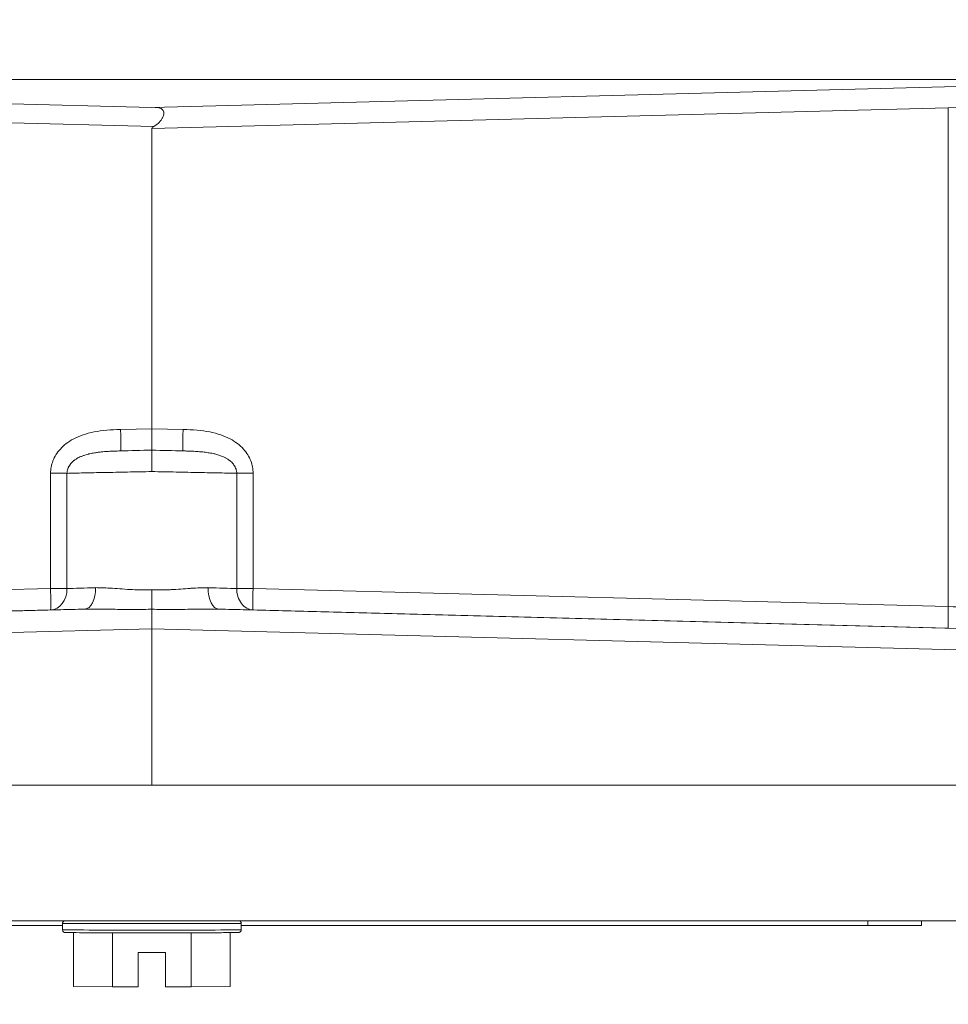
# Model space of a CAD drawing. Extents: x 1 to 669, y 0 to 417.
# Tile 128 of 256: x 94.55 to 96.18, y 346.52 to 348.24. Entities that reach past the tile are written whole.
import ezdxf

# ---------------------------------------------------------------- set-up
doc = ezdxf.new("R2010")
doc.units = 0
doc.header["$LTSCALE"] = 12
doc.header["$MEASUREMENT"] = 0
doc.layers.get('0').update_dxf_attribs({"linetype": 'CONTINUOUS'})
doc.layers.add('D', color=2, linetype='CONTINUOUS')
doc.layers.add('X', color=1, linetype='CONTINUOUS')
doc.styles.get("Standard").update_dxf_attribs({"font": 'SIMPLEX.SHX', "width": 0.875})
doc.dimstyles.new('STANDARD$0', dxfattribs={"dimscale": 32, "dimtxt": 0.09375, "dimasz": 0.0625, "dimexe": 0.03125, "dimexo": 0.03125, "dimgap": 0.03125, "dimtad": 1, "dimtih": 1, "dimtoh": 1, "dimdec": 4, "dimzin": 12, "dimdsep": 46, "dimlunit": 5, "dimtxsty": 'Standard', "dimcen": -0.03125, "dimclrd": 256, "dimclre": 256, "dimclrt": 256, "dimadec": 0, "dimazin": 0, "dimtfac": 0.875, "dimtdec": 4, "dimtofl": 0, "dimtmove": 0, "dimatfit": 3, "dimfxl": 1, "dimtolj": 1, "dimtzin": 12, "dimlwd": 13, "dimlwe": 13, "dimarcsym": 0})

# ---------------------------------------------------------------- blocks, each defined once
blk = doc.blocks.new('*D66')
at = {"layer": 'D', "lineweight": 13, "transparency": 16777216}
for p, q in [((155.735, 359.4009), (155.735, 291.8262)), ((54.6353, 355.7061), (54.6353, 291.8262)), ((56.6353, 292.8262), (153.735, 292.8262))]:
    blk.add_line(p, q, dxfattribs=at)
at = {"layer": 'D', "transparency": 16777216}
for points in [[(56.6353, 293.1595), (56.6353, 292.4928), (54.6353, 292.8262)], [(153.735, 293.1595), (153.735, 292.4928), (155.735, 292.8262)]]:
    blk.add_solid(points, dxfattribs=at)
at = {"layer": 'D', "transparency": 16777216, "insert": (105.1851, 295.3262), "char_height": 3, "attachment_point": 5}
blk.add_mtext('\\A1;101{}{\\C2;%%p1}', dxfattribs=at)
blk = doc.blocks.new('*D70')
at = {"layer": 'D', "lineweight": 13, "transparency": 16777216}
for p, q in [((82.8025, 359.8879), (82.8025, 298.5359)), ((148.8025, 359.8879), (148.8025, 298.5359)), ((146.8025, 299.5359), (84.8025, 299.5359))]:
    blk.add_line(p, q, dxfattribs=at)
at = {"layer": 'D', "transparency": 16777216}
for points in [[(84.8025, 299.8693), (84.8025, 299.2026), (82.8025, 299.5359)], [(146.8025, 299.8693), (146.8025, 299.2026), (148.8025, 299.5359)]]:
    blk.add_solid(points, dxfattribs=at)
at = {"layer": 'D', "transparency": 16777216, "insert": (115.8025, 302.0359), "char_height": 3, "attachment_point": 5}
blk.add_mtext('\\A1;66', dxfattribs=at)
blk = doc.blocks.new('GASTRAIN TOP')
at = {"layer": 'X', "lineweight": 0}
for p, q in [((-55.5536, 367.7702), (-58.6583, 367.7702)), ((-56.9766, 367.7217), (-58.6632, 367.7658)), ((-55.29, 367.7658), (-56.9766, 367.7217)), ((-58.3689, 367.725), (-56.9733, 367.6884)), ((-56.9766, 367.6847), (-55.5843, 367.7212)), ((-55.5843, 366.8493), (-55.5843, 367.7212)), ((-56.9766, 367.1603), (-56.9766, 367.6847)), ((-57.0312, 367.1589), (-56.9766, 367.1603)), ((-56.9766, 367.1603), (-56.922, 367.1589)), ((-56.9766, 367.1229), (-57.0312, 367.1215)), ((-56.922, 367.1215), (-56.9766, 367.1229)), ((-56.9766, 367.1229), (-56.9766, 367.1229)), ((-56.9766, 367.1229), (-56.9766, 367.1229)), ((-57.1536, 367.0825), (-57.1536, 366.881)), ((-57.1249, 367.0822), (-57.1249, 366.881)), ((-56.8282, 366.881), (-56.8282, 367.0825)), ((-56.7995, 366.881), (-56.7995, 367.0825)), ((-57.1536, 366.881), (-58.3689, 366.8493)), ((-55.5843, 366.8493), (-56.7995, 366.881)), ((-57.0938, 366.845), (-58.6632, 366.804)), ((-58.3689, 366.8118), (-57.1536, 366.8436)), ((-55.29, 366.804), (-56.8593, 366.845)), ((-56.7995, 366.8436), (-55.5843, 366.8118)), ((-58.6632, 366.7666), (-56.9766, 366.8107)), ((-56.9766, 366.5375), (-56.9766, 366.8107)), ((-56.9766, 366.8107), (-55.29, 366.7666)), ((-58.6607, 366.5376), (-56.9766, 366.5375)), ((-56.9766, 366.5375), (-55.2925, 366.5376)), ((-55.2276, 366.3003), (-58.7255, 366.3003)), ((-58.2285, 366.2922), (-57.1327, 366.2922)), ((-57.1327, 366.2845), (-57.1327, 366.2959)), ((-56.8204, 366.2845), (-56.8204, 366.2959)), ((-56.8204, 366.2922), (-55.7247, 366.2922)), ((-55.7247, 366.2922), (-55.7247, 366.3003)), ((-55.6312, 366.2924), (-55.6312, 366.3003)), ((-57.1136, 366.2797), (-57.1136, 366.1853)), ((-57.0451, 366.185), (-57.0451, 366.2795)), ((-56.9081, 366.185), (-56.9081, 366.2795)), ((-56.8396, 366.1853), (-56.8396, 366.2797)), ((-57.0003, 366.2448), (-56.9529, 366.2448)), ((-57.0003, 366.185), (-57.0003, 366.2448)), ((-56.9529, 366.2448), (-56.9529, 366.185)), ((-57.1136, 366.1853), (-57.0451, 366.185)), ((-57.0451, 366.185), (-57.0003, 366.185)), ((-56.9529, 366.185), (-56.9081, 366.185)), ((-56.9081, 366.185), (-56.8396, 366.1853))]:
    blk.add_line(p, q, dxfattribs=at)
for centre, major_axis, ratio, start_param, end_param in [((-55.5939, 367.7217), (-0.3662, -0.0106), 0.002092, 1.59692, 2.42698), ((-56.7986, 367.0824), (-0.0374, 0), 0.002092, -1.544604, -0.653394), ((-56.9766, 366.8107), (0, -0.0374), 0, 1.569388, 2.717301), ((-56.9766, 366.2959), (-0.1561, 0), 0.002092, 0.001977, 3.141593), ((-55.7247, 366.2924), (0.0934, 0), 0.002092, -1.570796, 0), ((-56.9766, 366.2845), (-0.1561, 0), 0.002092, 0.011681, 3.141593), ((-56.9766, 366.2845), (-0.1561, 0), 0.002092, 0, 0.011681)]:
    blk.add_ellipse(centre, major_axis=major_axis, ratio=ratio, start_param=start_param, end_param=end_param, dxfattribs=at)
at = {"layer": 'X', "lineweight": 0, "extrusion": (-2.33303e-16, 5.37133e-20, -1)}
blk.add_ellipse((-56.2628, 367.7033), major_axis=(0.7138, 0.0187), ratio=0.052336, start_param=-3.140223, end_param=-3.044702, dxfattribs=at)
at = {"layer": 'X', "lineweight": 0, "extrusion": (0, 0, -1)}
blk.add_ellipse((-56.9766, 367.1603), major_axis=(0, -0.0374), ratio=0.000003, start_param=0.002092, end_param=1.572205, dxfattribs=at)
at = {"layer": 'X', "lineweight": 0, "extrusion": (-2.16475e-16, -7.05741e-16, -1)}
blk.add_ellipse((-56.9776, 367.1232), major_axis=(-0.1495, -0.0039), ratio=0.00222, start_param=-1.577409, end_param=-1.203917, dxfattribs=at)
at = {"layer": 'X', "lineweight": 0, "extrusion": (-1.29188e-15, -4.10999e-14, -1)}
blk.add_ellipse((-56.9756, 367.1231), major_axis=(-0.1495, 0.0039), ratio=0.002024, start_param=-1.937678, end_param=-1.564234, dxfattribs=at)
at = {"layer": 'X', "lineweight": 0, "extrusion": (-2.33863e-16, 6.37499e-19, -1)}
blk.add_ellipse((-57.1546, 366.8809), major_axis=(0.0009, -0.0374), ratio=0.793889, start_param=-1.553453, end_param=-0.003595, dxfattribs=at)
at = {"layer": 'X', "lineweight": 0, "extrusion": (-2.32016e-16, 2.90481e-15, -1)}
blk.add_ellipse((-57.1546, 366.8809), major_axis=(0.0374, 0), ratio=0.002092, start_param=-1.54461, end_param=-0.653498, dxfattribs=at)
at = {"layer": 'X', "lineweight": 0, "extrusion": (8.47937e-16, -3.43211e-14, -1)}
blk.add_ellipse((-56.9218, 366.8877), major_axis=(-0.245, -0.0078), ratio=0.002082, start_param=-0.894721, end_param=-0.593191, dxfattribs=at)
at = {"layer": 'X', "lineweight": 0, "extrusion": (-3.52155e-16, -2.30068e-18, -1)}
blk.add_ellipse((-57.0948, 366.8824), major_axis=(0.0009, -0.0374), ratio=0.527159, start_param=-1.559451, end_param=-0.002493, dxfattribs=at)
at = {"layer": 'X', "lineweight": 0, "extrusion": (-3.52202e-16, 3.06471e-18, -1)}
blk.add_ellipse((-56.8584, 366.8824), major_axis=(-0.0009, -0.0374), ratio=0.527273, start_param=0.00241, end_param=1.559415, dxfattribs=at)
at = {"layer": 'X', "lineweight": 0, "extrusion": (8.71097e-18, 8.80612e-15, -1)}
blk.add_ellipse((-56.9765, 366.8859), major_axis=(-0.1868, 0.0059), ratio=0.001997, start_param=-2.487895, end_param=-2.125984, dxfattribs=at)
at = {"layer": 'X', "lineweight": 0, "extrusion": (-2.60305e-16, -1.65089e-14, -1)}
blk.add_ellipse((-56.7986, 366.8809), major_axis=(0.0374, 0), ratio=0.002092, start_param=-2.488103, end_param=-1.596976, dxfattribs=at)
at = {"layer": 'X', "lineweight": 0, "extrusion": (-6.53099e-19, -6.15007e-18, -1)}
blk.add_ellipse((-56.7986, 366.8809), major_axis=(-0.001, -0.0374), ratio=0.026223, start_param=0.002094, end_param=1.572203, dxfattribs=at)
at = {"layer": 'X', "lineweight": 0}
for points, knots in [([(-56.9708, 367.7218), (-56.9695, 367.7217), (-56.9683, 367.7216), (-56.9672, 367.7215), (-56.9653, 367.7212), (-56.9638, 367.7209), (-56.9624, 367.7205), (-56.9611, 367.72), (-56.9599, 367.7194), (-56.959, 367.7188), (-56.9581, 367.7181), (-56.9574, 367.7173), (-56.9569, 367.7164), (-56.9563, 367.7155), (-56.956, 367.7145), (-56.9558, 367.7134), (-56.9557, 367.7123), (-56.9557, 367.7111), (-56.9558, 367.7098), (-56.956, 367.7086), (-56.9563, 367.7072), (-56.9568, 367.7058), (-56.9574, 367.7045), (-56.9581, 367.703), (-56.959, 367.7015), (-56.9599, 367.7), (-56.961, 367.6985), (-56.9624, 367.697), (-56.9637, 367.6955), (-56.9653, 367.694), (-56.9671, 367.6925), (-56.9689, 367.6911), (-56.971, 367.6897), (-56.9733, 367.6884)], [0.0348056, 0.0348056, 0.0348056, 0.0348056, 0.0909091, 0.0909091, 0.0909091, 0.1818182, 0.1818182, 0.1818182, 0.2727273, 0.2727273, 0.2727273, 0.3636364, 0.3636364, 0.3636364, 0.4545455, 0.4545455, 0.4545455, 0.5454545, 0.5454545, 0.5454545, 0.6363636, 0.6363636, 0.6363636, 0.7272727, 0.7272727, 0.7272727, 0.8181818, 0.8181818, 0.8181818, 0.9090909, 0.9090909, 0.9090909, 1, 1, 1, 1]), ([(-57.0312, 367.1589), (-57.0309, 367.1494), (-57.0308, 367.1394), (-57.0308, 367.1325), (-57.0308, 367.1255), (-57.0309, 367.1215), (-57.0312, 367.1215)], [0, 0, 0, 0, 0.499999, 0.499999, 0.499999, 1, 1, 1, 1]), ([(-56.922, 367.1589), (-56.9222, 367.1494), (-56.9224, 367.1394), (-56.9224, 367.1325), (-56.9224, 367.1255), (-56.9222, 367.1215), (-56.922, 367.1215)], [0, 0, 0, 0, 0.499996, 0.499996, 0.499996, 1, 1, 1, 1]), ([(-57.1249, 367.0822), (-57.1249, 367.0831), (-57.1249, 367.084), (-57.1247, 367.0859), (-57.1245, 367.087), (-57.1242, 367.0881), (-57.1242, 367.0883), (-57.1238, 367.0895), (-57.1234, 367.0907), (-57.1227, 367.0924), (-57.1224, 367.0931), (-57.1218, 367.0942), (-57.1215, 367.0946), (-57.1206, 367.0962), (-57.1198, 367.0973), (-57.1187, 367.0987), (-57.1185, 367.099), (-57.1176, 367.1001), (-57.1168, 367.1009), (-57.115, 367.1027), (-57.1139, 367.1036), (-57.1126, 367.1046), (-57.1125, 367.1048), (-57.1109, 367.106), (-57.1094, 367.107), (-57.107, 367.1084), (-57.1064, 367.1088), (-57.1045, 367.1097), (-57.1034, 367.1103), (-57.1005, 367.1116), (-57.0988, 367.1123), (-57.0965, 367.1132), (-57.096, 367.1134), (-57.0931, 367.1144), (-57.0905, 367.1151), (-57.0875, 367.1159), (-57.0872, 367.116), (-57.0843, 367.1167), (-57.0816, 367.1172), (-57.0777, 367.118), (-57.0765, 367.1181), (-57.073, 367.1187), (-57.0708, 367.119), (-57.0664, 367.1195), (-57.0643, 367.1197), (-57.0603, 367.1201), (-57.0585, 367.1202), (-57.0536, 367.1206), (-57.0506, 367.1207), (-57.046, 367.121), (-57.0445, 367.121), (-57.0392, 367.1212), (-57.0353, 367.1214), (-57.0312, 367.1215)], [0.0000001, 0.0000001, 0.0000001, 0.0000001, 0.04289, 0.04289, 0.0909091, 0.0909091, 0.0966245, 0.0966245, 0.1508956, 0.1508956, 0.1818181, 0.1818181, 0.2049741, 0.2049741, 0.2587434, 0.2587434, 0.272727, 0.272727, 0.3137037, 0.3137037, 0.363636, 0.363636, 0.3707654, 0.3707654, 0.4304714, 0.4304714, 0.454545, 0.454545, 0.4931589, 0.4931589, 0.545454, 0.545454, 0.5590216, 0.5590216, 0.6280722, 0.6280722, 0.636363, 0.636363, 0.7002115, 0.7002115, 0.7272719, 0.7272719, 0.7756313, 0.7756313, 0.8181809, 0.8181809, 0.8542373, 0.8542373, 0.9090899, 0.9090899, 0.9353435, 0.9353435, 0.9999989, 0.9999989, 0.9999989, 0.9999989]), ([(-56.9766, 367.1229), (-56.9766, 367.1229), (-56.9766, 367.1219), (-56.9766, 367.12), (-56.9766, 367.1181), (-56.9766, 367.1153), (-56.9766, 367.1119), (-56.9766, 367.1084), (-56.9766, 367.1043), (-56.9766, 367.0998), (-56.9766, 367.0952), (-56.9766, 367.0903), (-56.9766, 367.0854)], [0, 0, 0, 0, 0.25, 0.25, 0.25, 0.5, 0.5, 0.5, 0.75, 0.75, 0.75, 1, 1, 1, 1]), ([(-56.922, 367.1215), (-56.9193, 367.1214), (-56.9167, 367.1213), (-56.9113, 367.1211), (-56.9085, 367.121), (-56.9039, 367.1208), (-56.9021, 367.1207), (-56.8972, 367.1204), (-56.8941, 367.1202), (-56.89, 367.1198), (-56.8888, 367.1197), (-56.8844, 367.1192), (-56.8812, 367.1188), (-56.8776, 367.1183), (-56.8771, 367.1182), (-56.8734, 367.1176), (-56.8703, 367.117), (-56.8671, 367.1163), (-56.8668, 367.1162), (-56.8641, 367.1155), (-56.8618, 367.1149), (-56.8585, 367.1138), (-56.8574, 367.1135), (-56.8552, 367.1126), (-56.854, 367.1122), (-56.851, 367.1109), (-56.8493, 367.1101), (-56.8475, 367.1091), (-56.8474, 367.1091), (-56.8455, 367.1081), (-56.844, 367.1071), (-56.8418, 367.1056), (-56.8412, 367.1051), (-56.8399, 367.1041), (-56.8393, 367.1036), (-56.8375, 367.1021), (-56.8365, 367.1011), (-56.8354, 367.0998), (-56.8352, 367.0996), (-56.8342, 367.0985), (-56.8336, 367.0976), (-56.8323, 367.0957), (-56.8317, 367.0948), (-56.8311, 367.0936), (-56.831, 367.0934), (-56.8303, 367.092), (-56.8298, 367.0908), (-56.8292, 367.0891), (-56.8291, 367.0886), (-56.8288, 367.0873), (-56.8286, 367.0865), (-56.8283, 367.0847), (-56.8282, 367.0835), (-56.8282, 367.0825)], [0.0000009, 0.0000009, 0.0000009, 0.0000009, 0.0424635, 0.0424635, 0.0909099, 0.0909099, 0.1229366, 0.1229366, 0.1818189, 0.1818189, 0.2046561, 0.2046561, 0.2727279, 0.2727279, 0.2833572, 0.2833572, 0.3561949, 0.3561949, 0.3636369, 0.3636369, 0.4245227, 0.4245227, 0.4545459, 0.4545459, 0.48954, 0.48954, 0.5454549, 0.5454549, 0.5509579, 0.5509579, 0.6087049, 0.6087049, 0.636364, 0.636364, 0.6636053, 0.6636053, 0.7172328, 0.7172328, 0.727273, 0.727273, 0.7715434, 0.7715434, 0.818182, 0.818182, 0.8274752, 0.8274752, 0.8855179, 0.8855179, 0.909091, 0.909091, 0.9461603, 0.9461603, 1, 1, 1, 1]), ([(-57.1249, 367.0822), (-57.127, 367.0824), (-57.1295, 367.0825), (-57.1325, 367.0825), (-57.1354, 367.0825), (-57.1387, 367.0825), (-57.1423, 367.0825), (-57.1459, 367.0825), (-57.1497, 367.0825), (-57.1536, 367.0825)], [0.0000001, 0.0000001, 0.0000001, 0.0000001, 0.3333334, 0.3333334, 0.3333334, 0.6666667, 0.6666667, 0.6666667, 1, 1, 1, 1]), ([(-57.1536, 366.8436), (-57.1535, 366.8436), (-57.1534, 366.8446), (-57.1533, 366.8464), (-57.1533, 366.8483), (-57.1532, 366.851), (-57.1532, 366.8545), (-57.1532, 366.858), (-57.1533, 366.8621), (-57.1533, 366.8667), (-57.1534, 366.8712), (-57.1535, 366.8761), (-57.1536, 366.881)], [0.0000373, 0.0000373, 0.0000373, 0.0000373, 0.2500047, 0.2500047, 0.2500047, 0.5000031, 0.5000031, 0.5000031, 0.7500016, 0.7500016, 0.7500016, 1, 1, 1, 1]), ([(-56.9766, 366.8789), (-56.9876, 366.8786), (-56.9988, 366.8785), (-57.0105, 366.879), (-57.0223, 366.8796), (-57.0345, 366.8807), (-57.0455, 366.8814), (-57.0564, 366.8821), (-57.0661, 366.8823), (-57.0751, 366.8825)], [0, 0, 0, 0, 0.3333333, 0.3333333, 0.3333333, 0.6666667, 0.6666667, 0.6666667, 1, 1, 1, 1]), ([(-56.9766, 366.8789), (-56.9667, 366.8786), (-56.9566, 366.8785), (-56.9459, 366.8789), (-56.945, 366.8789), (-56.944, 366.879), (-56.943, 366.879), (-56.9318, 366.8795), (-56.92, 366.8806), (-56.9094, 366.8813), (-56.9089, 366.8813), (-56.9084, 366.8814), (-56.9079, 366.8814), (-56.8972, 366.8821), (-56.8876, 366.8823), (-56.8788, 366.8824), (-56.8786, 366.8825), (-56.8783, 366.8825), (-56.8781, 366.8825)], [0, 0, 0, 0, 0.3051738, 0.3051738, 0.3051738, 0.3333333, 0.3333333, 0.3333333, 0.6517323, 0.6517323, 0.6517323, 0.6666667, 0.6666667, 0.6666667, 0.9904082, 0.9904082, 0.9904082, 1, 1, 1, 1]), ([(-56.9766, 366.8448), (-56.9766, 366.8467), (-56.9765, 366.8495), (-56.9765, 366.853), (-56.9765, 366.8564), (-56.9765, 366.8605), (-56.9765, 366.8649), (-56.9766, 366.8694), (-56.9766, 366.8743), (-56.9766, 366.8789)], [0.0000004, 0.0000004, 0.0000004, 0.0000004, 0.3333336, 0.3333336, 0.3333336, 0.6666668, 0.6666668, 0.6666668, 1, 1, 1, 1]), ([(-56.7995, 366.8436), (-56.803, 366.8437), (-56.807, 366.8447), (-56.8106, 366.8466), (-56.8141, 366.8485), (-56.8173, 366.8513), (-56.82, 366.8548), (-56.8226, 366.8582), (-56.8247, 366.8623), (-56.8261, 366.8668), (-56.8276, 366.8713), (-56.8284, 366.8762), (-56.8282, 366.881)], [0, 0, 0, 0, 0.25, 0.25, 0.25, 0.5, 0.5, 0.5, 0.7499999, 0.7499999, 0.7499999, 0.9999999, 0.9999999, 0.9999999, 0.9999999]), ([(-57.0938, 366.845), (-57.087, 366.8452), (-57.08, 366.8452), (-57.0636, 366.8451), (-57.054, 366.8449), (-57.0341, 366.8445), (-57.0237, 366.8444), (-57.0033, 366.8443), (-56.9932, 366.8444), (-56.981, 366.8447), (-56.9788, 366.8447), (-56.9766, 366.8448)], [0, 0, 0, 0, 0.1816552, 0.1816552, 0.427859, 0.427859, 0.6901941, 0.6901941, 0.9445931, 0.9445931, 0.9999727, 0.9999727, 0.9999727, 0.9999727]), ([(-56.9766, 366.8448), (-56.9648, 366.8444), (-56.9529, 366.8443), (-56.9411, 366.8443), (-56.9263, 366.8444), (-56.9116, 366.8447), (-56.8971, 366.8449), (-56.8847, 366.8452), (-56.8723, 366.8453), (-56.8603, 366.8451), (-56.86, 366.8451), (-56.8597, 366.845), (-56.8593, 366.845)], [0, 0, 0, 0, 0.298738, 0.298738, 0.298738, 0.671848, 0.671848, 0.671848, 0.991625, 0.991625, 0.991625, 1, 1, 1, 1]), ([(-55.5843, 366.8118), (-55.5845, 366.8119), (-55.5847, 366.8159), (-55.5847, 366.8228), (-55.5847, 366.8298), (-55.5845, 366.8397), (-55.5843, 366.8493)], [0, 0, 0, 0, 0.5000188, 0.5000188, 0.5000188, 1, 1, 1, 1]), ([(-55.2276, 366.8397), (-55.2276, 366.8397), (-55.2297, 366.8397), (-55.2339, 366.8398), (-55.2392, 366.8399), (-55.2479, 366.8401), (-55.2597, 366.8404), (-55.2714, 366.8406), (-55.2863, 366.841), (-55.3038, 366.8415), (-55.3124, 366.8417), (-55.3217, 366.8419), (-55.3316, 366.8422), (-55.3417, 366.8425), (-55.3526, 366.8428), (-55.3639, 366.8431), (-55.3863, 366.8437), (-55.4109, 366.8444), (-55.4367, 366.8451), (-55.4629, 366.8458), (-55.4903, 366.8466), (-55.5183, 366.8474), (-55.5402, 366.848), (-55.5623, 366.8486), (-55.5843, 366.8493)], [0.0000138, 0.0000138, 0.0000138, 0.0000138, 0.1221879, 0.1221879, 0.1221879, 0.2745538, 0.2745538, 0.2745538, 0.4256764, 0.4256764, 0.4256764, 0.4999814, 0.4999814, 0.4999814, 0.5768805, 0.5768805, 0.5768805, 0.7280668, 0.7280668, 0.7280668, 0.8805727, 0.8805727, 0.8805727, 1, 1, 1, 1]), ([(-57.1327, 366.2959), (-57.1327, 366.2964), (-57.1326, 366.297), (-57.1323, 366.2979), (-57.1321, 366.2984), (-57.1315, 366.2992), (-57.1311, 366.2996), (-57.1305, 366.3), (-57.1303, 366.3001), (-57.13, 366.3002), (-57.1299, 366.3003), (-57.1299, 366.3003)], [0, 0, 0, 0, 0.001557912, 0.001557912, 0.003075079, 0.003075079, 0.004590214, 0.004590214, 0.005307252, 0.005307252, 0.005558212, 0.005558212, 0.005558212, 0.005558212]), ([(-56.8233, 366.3003), (-56.8232, 366.3002), (-56.8231, 366.3002), (-56.8227, 366.3), (-56.8225, 366.2999), (-56.8219, 366.2994), (-56.8216, 366.2991), (-56.8211, 366.2984), (-56.8209, 366.2979), (-56.8205, 366.297), (-56.8204, 366.2964), (-56.8204, 366.2959)], [0.479094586, 0.479094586, 0.479094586, 0.479094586, 0.479455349, 0.479455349, 0.480346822, 0.480346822, 0.481616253, 0.481616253, 0.483096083, 0.483096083, 0.484655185, 0.484655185, 0.484655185, 0.484655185]), ([(-56.8204, 366.2845), (-56.8204, 366.284), (-56.8205, 366.2835), (-56.8209, 366.2825), (-56.8211, 366.2821), (-56.8217, 366.2813), (-56.8221, 366.2809), (-56.8227, 366.2805), (-56.8229, 366.2804), (-56.8233, 366.2802), (-56.8234, 366.2801), (-56.8237, 366.28), (-56.8238, 366.28), (-56.8241, 366.2799), (-56.8242, 366.2799), (-56.8244, 366.2799), (-56.8245, 366.2798), (-56.8246, 366.2798), (-56.8247, 366.2798), (-56.8249, 366.2798), (-56.8249, 366.2798), (-56.8252, 366.2798), (-56.8253, 366.2798), (-56.8261, 366.2798), (-56.827, 366.2797), (-56.8319, 366.2797), (-56.8387, 366.2797), (-56.8566, 366.2796), (-56.8674, 366.2796), (-56.8922, 366.2795), (-56.9064, 366.2795), (-56.9363, 366.2795), (-56.9525, 366.2795), (-56.9846, 366.2795), (-57.001, 366.2795), (-57.032, 366.2795), (-57.047, 366.2795), (-57.0738, 366.2795), (-57.0859, 366.2796), (-57.1057, 366.2796), (-57.1137, 366.2797), (-57.1246, 366.2797), (-57.1262, 366.2796), (-57.1284, 366.2798), (-57.1284, 366.2798), (-57.1286, 366.2798), (-57.1287, 366.2798), (-57.1289, 366.2799), (-57.129, 366.2799), (-57.1293, 366.28), (-57.1295, 366.28), (-57.1298, 366.2802), (-57.13, 366.2802), (-57.1304, 366.2805), (-57.1307, 366.2806), (-57.1312, 366.2811), (-57.1315, 366.2814), (-57.1321, 366.2821), (-57.1323, 366.2825), (-57.1326, 366.2835), (-57.1327, 366.284), (-57.1327, 366.2845)], [0, 0, 0, 0, 0.0015579, 0.0015579, 0.0030751, 0.0030751, 0.0045902, 0.0045902, 0.0053073, 0.0053073, 0.0059059, 0.0059059, 0.0063205, 0.0063205, 0.0069403, 0.0069403, 0.0075483, 0.0075483, 0.0085139, 0.0085139, 0.0106672, 0.0106672, 0.0171179, 0.0171179, 0.036501, 0.036501, 0.0895141, 0.0895141, 0.1377863, 0.1377863, 0.1860524, 0.1860524, 0.2343039, 0.2343039, 0.2825524, 0.2825524, 0.3308005, 0.3308005, 0.3790507, 0.3790507, 0.4273087, 0.4273087, 0.4755638, 0.4755638, 0.4766365, 0.4766365, 0.4774429, 0.4774429, 0.478153, 0.478153, 0.4788518, 0.4788518, 0.4794553, 0.4794553, 0.4803468, 0.4803468, 0.4816163, 0.4816163, 0.4830961, 0.4830961, 0.4846552, 0.4846552, 0.4846552, 0.4846552])]:
    blk.add_open_spline(points, degree=3, knots=knots, dxfattribs=at)
for points in [[(-57.1536, 367.0825), (-57.1536, 367.086), (-57.153, 367.0932), (-57.1499, 367.104), (-57.1446, 367.1147), (-57.1369, 367.1249), (-57.1268, 367.1343), (-57.1137, 367.1428), (-57.0974, 367.1498), (-57.0781, 367.1549), (-57.0559, 367.1579), (-57.0397, 367.1587), (-57.0312, 367.1589)], [(-56.7995, 367.0825), (-56.7995, 367.086), (-56.8002, 367.0931), (-56.8032, 367.104), (-56.8085, 367.1147), (-56.8162, 367.1249), (-56.8264, 367.1343), (-56.8394, 367.1428), (-56.8557, 367.1498), (-56.875, 367.1549), (-56.8972, 367.1579), (-56.9135, 367.1587), (-56.922, 367.1589)], [(-57.1249, 367.0822), (-57.1163, 367.0824), (-57.0963, 367.0831), (-57.06, 367.0837), (-57.0194, 367.0845), (-56.9909, 367.0851), (-56.9766, 367.0854)], [(-56.9766, 367.0854), (-56.9623, 367.0851), (-56.9337, 367.0845), (-56.8931, 367.0837), (-56.8569, 367.083), (-56.8369, 367.0826), (-56.8282, 367.0825)], [(-57.1536, 366.8436), (-57.1481, 366.8437), (-57.1363, 366.844), (-57.1162, 366.8445), (-57.1015, 366.8448), (-57.0938, 366.845)], [(-56.7995, 366.8436), (-56.805, 366.8437), (-56.8168, 366.844), (-56.8369, 366.8445), (-56.8516, 366.8448), (-56.8593, 366.845)]]:
    blk.add_open_spline(points, degree=3, dxfattribs=at)

msp = doc.modelspace()

# ---------------------------------------------------------------- linework, layer by layer
msp.add_arc((115.80247, 360.88787), 33, 199.528779, 69.373612)

# ---------------------------------------------------------------- block references
msp.add_blockref('GASTRAIN TOP', (151.76205, -19.63606))

# ---------------------------------------------------------------- dimensions: what is measured, and where the dimension line sits
at = {"layer": 'D'}
dim = msp.add_linear_dim(base=(82.80247, 299.53593), p1=(148.80247, 360.88787), p2=(82.80247, 360.88787), dimstyle='STANDARD$0', override={"dimdec": 1, "dimarcsym": 1}, dxfattribs=at)
dim.commit()
dim.dimension.update_dxf_attribs({"geometry": '*D70', "text_midpoint": (115.80247, 302.03593)})
dim = msp.add_linear_dim(base=(155.73497, 292.82615), p1=(54.63525, 356.70607), p2=(155.73497, 360.40088), text='<>{}{\\C2;%%p1}', dimstyle='STANDARD$0', override={"dimdec": 0, "dimtp": 1, "dimtm": 1, "dimarcsym": 1}, dxfattribs=at)
dim.commit()
dim.dimension.update_dxf_attribs({"geometry": '*D66', "text_midpoint": (105.18511, 295.32615)})

doc.saveas('drawing.dxf')
